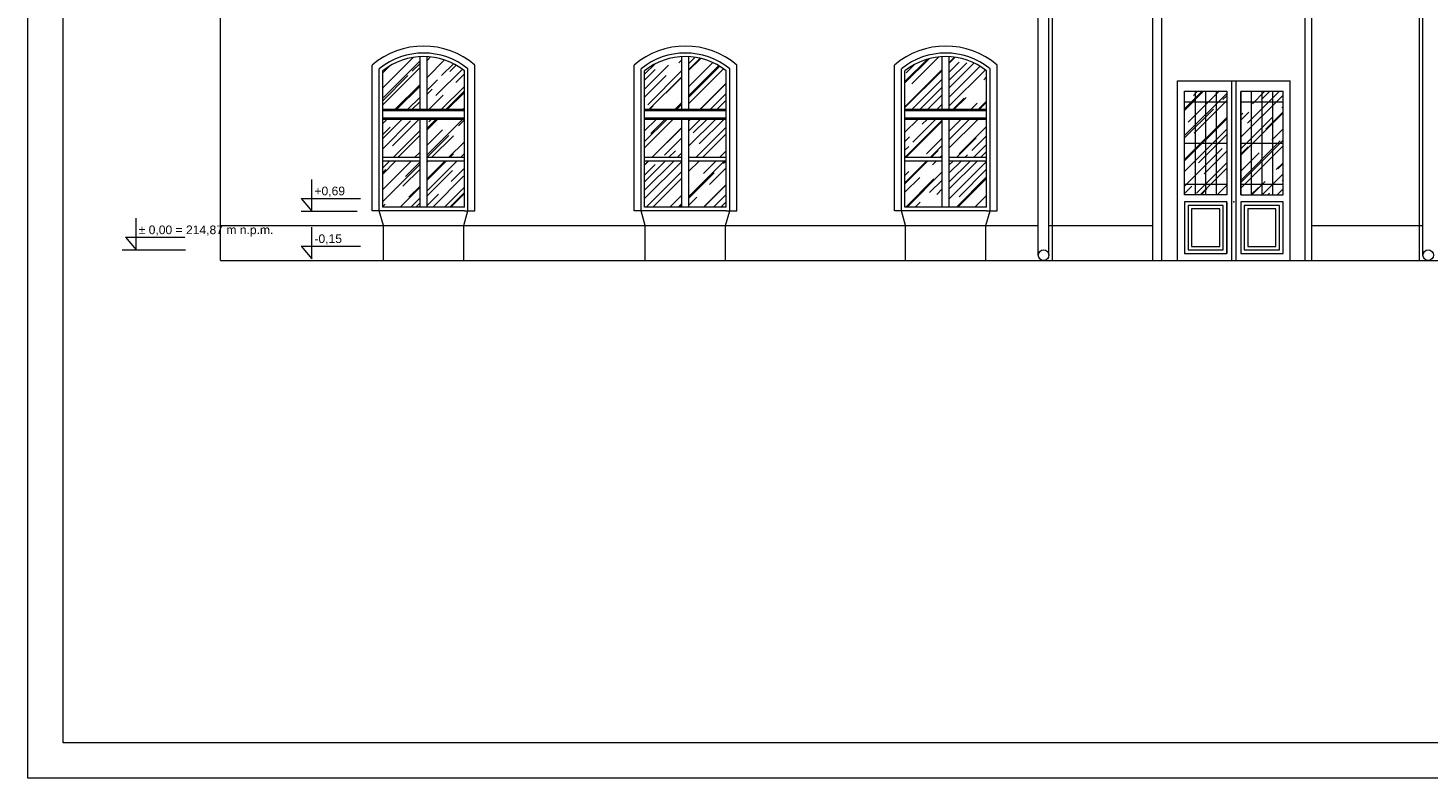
# Model space of a CAD drawing. Header units: millimetres. Extents: x -5254 to 173417, y -28809 to -6400.
# Tile 187 of 256: x 128606 to 130595, y -13364 to -12297. Entities that reach past the tile are written whole.
import ezdxf

# ---------------------------------------------------------------- set-up
doc = ezdxf.new("R2010")
doc.units = ezdxf.units.MM
for name, color, linetype, lineweight in [('mre_cienka', 7, 'Continuous', 15), ('mre_cienkie', 7, 'Continuous', 9), ('mre_drewno', 7, 'Continuous', 9), ('mre_koty', 7, 'Continuous', 13), ('mre_kraty', 7, 'Continuous', 15), ('mre_szyby', 7, 'Continuous', 13), ('mre_tabela', 7, 'Continuous', 20), ('mre_ściany', 7, 'Continuous', 20)]:
    doc.layers.add(name, color=color, linetype=linetype, lineweight=lineweight)
doc.styles.add('TABELKA', font='arial.ttf')

# ---------------------------------------------------------------- blocks, each defined once
blk = doc.blocks.new('KOTA')
at = {"color": 0}
for p, q in [((0, 0), (0, 50)), ((-16.6, 20), (76.8, 20)), ((-16.6, 20), (0, 0))]:
    blk.add_line(p, q, dxfattribs=at)
at = {"color": 0, "style": 'TABELKA', "flags": 4}
blk.add_attdef('POZIOM', (1.4, 25), '', height=13.7, rotation=360, dxfattribs=at)

msp = doc.modelspace()

# ---------------------------------------------------------------- hatches: boundary and pattern name
at = {"layer": 'mre_szyby'}
h = msp.add_hatch(dxfattribs=at)
h.set_pattern_fill('AR-RROOF', color=256, angle=45)
h.set_pattern_definition([(45, (103332.984, -13352.699), (21.552615, 57.47364), [381, -50.8, 127, -25.4]), (45, (103347.89, -13319.83), (-41.847994, 5.92697), [76.2, -8.382, 152.4, -19.05]), (45, (103326.698, -13328.452), (81.36112, 105.428207), [203.2, -35.56, 101.6, -25.4])])
h.paths.add_polyline_path([(129147.94, -11059.06, 0.4761905), (129084.94, -11059.06), (129084.94, -11086.58), (129147.94, -11086.58)])
h.paths.add_polyline_path([(129147.94, -11091.58), (129084.94, -11091.58), (129084.94, -11173.87), (129147.94, -11173.87)])
h.paths.add_polyline_path([(129147.94, -11178.87), (129084.94, -11178.87), (129084.94, -11262.7), (129147.94, -11262.7)])
h.paths.add_polyline_path([(129250.94, -11178.87), (129187.94, -11178.87), (129187.94, -11262.7), (129250.94, -11262.7)])
h.paths.add_polyline_path([(129250.94, -11091.58), (129187.94, -11091.58), (129187.94, -11173.87), (129250.94, -11173.87)])
h.paths.add_polyline_path([(129250.94, -11059.06, 0.4761905), (129187.94, -11059.06), (129187.94, -11086.58), (129250.94, -11086.58)])
h.paths.add_polyline_path([(129519.94, -11059.06, 0.4761905), (129456.94, -11059.06), (129456.94, -11086.58), (129519.94, -11086.58)])
h.paths.add_polyline_path([(129519.94, -11091.58), (129456.94, -11091.58), (129456.94, -11173.87), (129519.94, -11173.87)])
h.paths.add_polyline_path([(129519.94, -11178.87), (129456.94, -11178.87), (129456.94, -11262.7), (129519.94, -11262.7)])
h.paths.add_polyline_path([(129622.94, -11178.87), (129559.94, -11178.87), (129559.94, -11262.7), (129622.94, -11262.7)])
h.paths.add_polyline_path([(129622.94, -11091.58), (129559.94, -11091.58), (129559.94, -11173.87), (129622.94, -11173.87)])
h.paths.add_polyline_path([(129559.94, -11059.06), (129559.94, -11086.58), (129622.94, -11086.58), (129622.94, -11059.06, 0.4761905)])
h.paths.add_polyline_path([(129992.94, -11059.06, 0.4761905), (129929.94, -11059.06), (129929.94, -11086.58), (129992.94, -11086.58)])
h.paths.add_polyline_path([(129889.94, -11059.06, 0.4761905), (129826.94, -11059.06), (129826.94, -11086.58), (129889.94, -11086.58)])
h.paths.add_polyline_path([(129889.94, -11091.58), (129826.94, -11091.58), (129826.94, -11173.87), (129889.94, -11173.87)])
h.paths.add_polyline_path([(129992.94, -11091.58), (129929.94, -11091.58), (129929.94, -11173.87), (129992.94, -11173.87)])
h.paths.add_polyline_path([(129889.94, -11178.87), (129826.94, -11178.87), (129826.94, -11262.7), (129889.94, -11262.7)])
h.paths.add_polyline_path([(129992.94, -11178.87), (129929.94, -11178.87), (129929.94, -11262.7), (129992.94, -11262.7)])
h.paths.add_polyline_path([(129235.85, -11521.13, 0.1338619), (129172.85, -11501.23), (129172.85, -11576.41), (129235.85, -11576.41)])
h.paths.add_polyline_path([(129162.85, -11501.23, 0.1338619), (129099.85, -11521.13), (129099.85, -11576.41), (129162.85, -11576.41)])
h.paths.add_polyline_path([(129162.85, -11590.41), (129099.85, -11590.41), (129099.85, -11644.69), (129162.85, -11644.69)])
h.paths.add_polyline_path([(129162.85, -11663.71), (129162.85, -11649.69), (129099.85, -11649.69), (129099.85, -11715.13), (129162.85, -11715.13)])
h.paths.add_polyline_path([(129235.85, -11649.69), (129172.85, -11649.69), (129172.85, -11663.71), (129172.85, -11715.13), (129235.85, -11715.13)])
h.paths.add_polyline_path([(129235.85, -11590.41), (129172.85, -11590.41), (129172.85, -11644.69), (129235.85, -11644.69)])
h.paths.add_polyline_path([(129607.85, -11521.13, 0.1338619), (129544.85, -11501.23), (129544.85, -11576.41), (129607.85, -11576.41)])
h.paths.add_polyline_path([(129534.85, -11501.23, 0.1338619), (129471.85, -11521.13), (129471.85, -11576.41), (129534.85, -11576.41)])
h.paths.add_polyline_path([(129534.85, -11590.41), (129471.85, -11590.41), (129471.85, -11644.69), (129534.85, -11644.69)])
h.paths.add_polyline_path([(129607.85, -11590.41), (129544.85, -11590.41), (129544.85, -11644.69), (129607.85, -11644.69)])
h.paths.add_polyline_path([(129534.85, -11663.71), (129534.85, -11649.69), (129471.85, -11649.69), (129471.85, -11715.13), (129534.85, -11715.13)])
h.paths.add_polyline_path([(129607.85, -11649.69), (129544.85, -11649.69), (129544.85, -11663.71), (129544.85, -11715.13), (129607.85, -11715.13)])
h.paths.add_polyline_path([(129904.85, -11501.23, 0.1338619), (129841.85, -11521.13), (129841.85, -11576.41), (129904.85, -11576.41)])
h.paths.add_polyline_path([(129977.85, -11521.13, 0.1338619), (129914.85, -11501.23), (129914.85, -11576.41), (129977.85, -11576.41)])
h.paths.add_polyline_path([(129904.85, -11590.41), (129841.85, -11590.41), (129841.85, -11644.69), (129904.85, -11644.69)])
h.paths.add_polyline_path([(129977.85, -11590.41), (129914.85, -11590.41), (129914.85, -11644.69), (129977.85, -11644.69)])
h.paths.add_polyline_path([(129904.85, -11663.71), (129904.85, -11649.69), (129841.85, -11649.69), (129841.85, -11715.13), (129904.85, -11715.13)])
h.paths.add_polyline_path([(129977.85, -11649.69), (129914.85, -11649.69), (129914.85, -11663.71), (129914.85, -11715.13), (129977.85, -11715.13)])
h.paths.add_polyline_path([(129162.85, -11919.23, 0.1338619), (129099.85, -11939.13), (129099.85, -11994.41), (129162.85, -11994.41)])
h.paths.add_polyline_path([(129235.85, -11939.13, 0.1338619), (129172.85, -11919.23), (129172.85, -11994.41), (129235.85, -11994.41)])
h.paths.add_polyline_path([(129162.85, -12008.41), (129099.85, -12008.41), (129099.85, -12062.69), (129162.85, -12062.69)])
h.paths.add_polyline_path([(129235.85, -12008.41), (129172.85, -12008.41), (129172.85, -12062.69), (129235.85, -12062.69)])
h.paths.add_polyline_path([(129162.85, -12081.71), (129162.85, -12067.69), (129099.85, -12067.69), (129099.85, -12133.13), (129162.85, -12133.13)])
h.paths.add_polyline_path([(129235.85, -12067.69), (129172.85, -12067.69), (129172.85, -12081.71), (129172.85, -12133.13), (129235.85, -12133.13)])
h.paths.add_polyline_path([(129534.85, -11919.23, 0.1338619), (129471.85, -11939.13), (129471.85, -11994.41), (129534.85, -11994.41)])
h.paths.add_polyline_path([(129607.85, -11939.13, 0.1338619), (129544.85, -11919.23), (129544.85, -11994.41), (129607.85, -11994.41)])
h.paths.add_polyline_path([(129534.85, -12008.41), (129471.85, -12008.41), (129471.85, -12062.69), (129534.85, -12062.69)])
h.paths.add_polyline_path([(129607.85, -12008.41), (129544.85, -12008.41), (129544.85, -12062.69), (129607.85, -12062.69)])
h.paths.add_polyline_path([(129534.85, -12081.71), (129534.85, -12067.69), (129471.85, -12067.69), (129471.85, -12133.13), (129534.85, -12133.13)])
h.paths.add_polyline_path([(129607.85, -12067.69), (129544.85, -12067.69), (129544.85, -12081.71), (129544.85, -12133.13), (129607.85, -12133.13)])
h.paths.add_polyline_path([(129904.85, -11919.23, 0.1338619), (129841.85, -11939.13), (129841.85, -11994.41), (129904.85, -11994.41)])
h.paths.add_polyline_path([(129977.85, -11939.13, 0.1338619), (129914.85, -11919.23), (129914.85, -11994.41), (129977.85, -11994.41)])
h.paths.add_polyline_path([(129904.85, -12008.41), (129841.85, -12008.41), (129841.85, -12062.69), (129904.85, -12062.69)])
h.paths.add_polyline_path([(129977.85, -12008.41), (129914.85, -12008.41), (129914.85, -12062.69), (129977.85, -12062.69)])
h.paths.add_polyline_path([(129904.85, -12081.71), (129904.85, -12067.69), (129841.85, -12067.69), (129841.85, -12133.13), (129904.85, -12133.13)])
h.paths.add_polyline_path([(129977.85, -12067.69), (129914.85, -12067.69), (129914.85, -12081.71), (129914.85, -12133.13), (129977.85, -12133.13)])
h.paths.add_polyline_path([(129162.85, -12338.26, 0.1539387), (129109.85, -12358.13), (129109.85, -12413.41), (129162.85, -12413.41)])
h.paths.add_polyline_path([(129225.85, -12358.13, 0.1539387), (129172.85, -12338.26), (129172.85, -12413.41), (129225.85, -12413.41)])
h.paths.add_polyline_path([(129162.85, -12427.41), (129109.85, -12427.41), (129109.85, -12481.69), (129162.85, -12481.69)])
h.paths.add_polyline_path([(129225.85, -12427.41), (129172.85, -12427.41), (129172.85, -12481.69), (129225.85, -12481.69)])
h.paths.add_polyline_path([(129162.85, -12500.71), (129162.85, -12486.69), (129109.85, -12486.69), (129109.85, -12552.13), (129162.85, -12552.13)])
h.paths.add_polyline_path([(129225.85, -12486.69), (129172.85, -12486.69), (129172.85, -12500.71), (129172.85, -12552.13), (129225.85, -12552.13)])
h.paths.add_polyline_path([(129534.85, -12338.26, 0.1539387), (129481.85, -12358.13), (129481.85, -12413.41), (129534.85, -12413.41)])
h.paths.add_polyline_path([(129597.85, -12358.13, 0.1539387), (129544.85, -12338.26), (129544.85, -12413.41), (129597.85, -12413.41)])
h.paths.add_polyline_path([(129534.85, -12427.41), (129481.85, -12427.41), (129481.85, -12481.69), (129534.85, -12481.69)])
h.paths.add_polyline_path([(129597.85, -12427.41), (129544.85, -12427.41), (129544.85, -12481.69), (129597.85, -12481.69)])
h.paths.add_polyline_path([(129534.85, -12500.71), (129534.85, -12486.69), (129481.85, -12486.69), (129481.85, -12552.13), (129534.85, -12552.13)])
h.paths.add_polyline_path([(129597.85, -12486.69), (129544.85, -12486.69), (129544.85, -12500.71), (129544.85, -12552.13), (129597.85, -12552.13)])
h.paths.add_polyline_path([(129904.85, -12338.26, 0.1539387), (129851.85, -12358.13), (129851.85, -12413.41), (129904.85, -12413.41)])
h.paths.add_polyline_path([(129967.85, -12358.13, 0.1539387), (129914.85, -12338.26), (129914.85, -12413.41), (129967.85, -12413.41)])
h.paths.add_polyline_path([(129904.85, -12427.41), (129851.85, -12427.41), (129851.85, -12481.69), (129904.85, -12481.69)])
h.paths.add_polyline_path([(129967.85, -12427.41), (129914.85, -12427.41), (129914.85, -12481.69), (129967.85, -12481.69)])
h.paths.add_polyline_path([(129904.85, -12500.71), (129904.85, -12486.69), (129851.85, -12486.69), (129851.85, -12552.13), (129904.85, -12552.13)])
h.paths.add_polyline_path([(129967.85, -12486.69), (129914.85, -12486.69), (129914.85, -12500.71), (129914.85, -12552.13), (129967.85, -12552.13)])
h.paths.add_polyline_path([(130814.35, -12486.69), (130761.35, -12486.69), (130761.35, -12500.71), (130761.35, -12552.13), (130814.35, -12552.13)])
h.paths.add_polyline_path([(130751.35, -12500.71), (130751.35, -12486.69), (130698.35, -12486.69), (130698.35, -12552.13), (130751.35, -12552.13)])
h.paths.add_polyline_path([(130751.35, -12427.41), (130698.35, -12427.41), (130698.35, -12481.69), (130751.35, -12481.69)])
h.paths.add_polyline_path([(130814.35, -12427.41), (130761.35, -12427.41), (130761.35, -12481.69), (130814.35, -12481.69)])
h.paths.add_polyline_path([(130814.35, -12358.13, 0.1539387), (130761.35, -12338.26), (130761.35, -12413.41), (130814.35, -12413.41)])
h.paths.add_polyline_path([(130751.35, -12338.26, 0.1539387), (130698.35, -12358.13), (130698.35, -12413.41), (130751.35, -12413.41)])
h = msp.add_hatch(dxfattribs=at)
h.set_pattern_fill('AR-RROOF', color=256, angle=45)
h.set_pattern_definition([(45, (103332.984, -14401.434), (21.552615, 57.47364), [381, -50.8, 127, -25.4]), (45, (103347.89, -14368.567), (-41.847994, 5.92697), [76.2, -8.382, 152.4, -19.05]), (45, (103326.698, -14377.188), (81.36112, 105.428207), [203.2, -35.56, 101.6, -25.4])])
h.paths.add_polyline_path([(130309.03, -12387.39), (130249.03, -12387.39), (130249.03, -12534.56), (130309.03, -12534.56)])
h.paths.add_polyline_path([(130389.03, -12387.39), (130329.03, -12387.39), (130329.03, -12534.56), (130389.03, -12534.56)])

# ---------------------------------------------------------------- linework, layer by layer
at = {"layer": 'mre_cienka'}
for points in [[(130041.35, -12620.39), (130041.35, -10817.96)], [(130056.35, -12620.39), (130056.35, -11713.96)], [(130587.85, -12620.39), (130587.85, -11713.96)]]:
    msp.add_lwpolyline(points, dxfattribs=at)
for centre in [(130048.85, -12620.39), (130595.35, -12620.39)]:
    msp.add_circle(centre, 7.5, dxfattribs=at)
at = {"layer": 'mre_cienkie'}
for points in [[(129094.85, -12552.13), (129094.85, -12350.24)], [(129240.85, -12552.13), (129240.85, -12350.24)], [(129466.85, -12552.13), (129466.85, -12350.24)], [(129612.85, -12552.13), (129612.85, -12350.24)], [(129836.85, -12552.13), (129836.85, -12350.24)], [(129982.85, -12552.13), (129982.85, -12350.24)], [(128994.08, -12557.78), (129073.45, -12557.78)], [(129104.94, -12557.13), (129094.85, -12557.13), (129094.85, -12552.13)], [(129110.85, -12578.34), (129104.94, -12557.26)], [(129224.85, -12578.34), (129230.85, -12557.13)], [(129230.85, -12557.13), (129240.85, -12557.13), (129240.85, -12552.13)], [(129476.94, -12557.13), (129466.85, -12557.13), (129466.85, -12552.13)], [(129482.85, -12578.34), (129476.94, -12557.26)], [(129596.85, -12578.34), (129602.85, -12557.13)], [(129602.85, -12557.13), (129612.85, -12557.13), (129612.85, -12552.13)], [(129846.94, -12557.13), (129836.85, -12557.13), (129836.85, -12552.13)], [(129852.85, -12578.34), (129846.94, -12557.26)], [(129966.85, -12578.34), (129972.85, -12557.13)], [(129972.85, -12557.13), (129982.85, -12557.13), (129982.85, -12552.13)], [(128879.35, -12578.34), (130041.35, -12578.34)], [(129110.85, -12627.89), (129110.85, -12578.34)], [(129224.85, -12627.89), (129224.85, -12578.34)], [(129482.85, -12627.89), (129482.85, -12578.34)], [(129596.85, -12627.89), (129596.85, -12578.34)], [(129852.85, -12627.89), (129852.85, -12578.34)], [(129966.85, -12627.89), (129966.85, -12578.34)], [(130056.35, -12578.34), (130203.56, -12578.34)], [(130429.35, -12578.34), (130587.85, -12578.34)], [(128739.63, -12613.02), (128829.56, -12613.02)]]:
    msp.add_lwpolyline(points, dxfattribs=at)
for centre in [(129167.85, -12434.96), (129539.85, -12434.96), (129909.85, -12434.96)]:
    msp.add_arc(centre, 111.83, 49.24927, 130.75073, dxfattribs=at)
at = {"layer": 'mre_drewno'}
for p, q in [((130239.03, -12627.89), (130239.03, -12372.39)), ((130316.03, -12372.39), (130316.03, -12627.89)), ((130322.03, -12372.39), (130322.03, -12627.89)), ((130399.03, -12627.89), (130399.03, -12372.39)), ((130249.03, -12534.56), (130249.03, -12387.39)), ((130309.03, -12387.39), (130309.03, -12534.56)), ((130309.03, -12387.39), (130309.03, -12534.56)), ((130329.03, -12387.58), (130329.03, -12534.56)), ((130329.03, -12534.56), (130329.03, -12387.58)), ((130389.03, -12534.56), (130389.03, -12387.39)), ((130309.03, -12534.56), (130249.03, -12534.56)), ((130309.03, -12544.56), (130249.03, -12544.56)), ((130309.03, -12544.56), (130309.03, -12617.89)), ((130329.03, -12534.56), (130389.03, -12534.56)), ((130329.03, -12544.56), (130329.03, -12617.89))]:
    msp.add_line(p, q, dxfattribs=at)
for points in [[(129162.85, -12415.41), (129162.85, -12338.23)], [(129172.85, -12415.41), (129172.85, -12338.23)], [(129534.85, -12415.41), (129534.85, -12338.23)], [(129544.85, -12415.41), (129544.85, -12338.23)], [(129904.85, -12415.41), (129904.85, -12338.23)], [(129914.85, -12415.41), (129914.85, -12338.23)], [(129104.85, -12358.13), (129104.85, -12355.43)], [(129104.85, -12552.13), (129104.85, -12358.13)], [(129109.85, -12552.13), (129109.85, -12358.13)], [(129225.85, -12552.13), (129225.85, -12358.13)], [(129230.85, -12358.13), (129230.85, -12355.43)], [(129230.85, -12552.13), (129230.85, -12358.13)], [(129476.85, -12358.13), (129476.85, -12355.43)], [(129476.85, -12552.13), (129476.85, -12358.13)], [(129481.85, -12552.13), (129481.85, -12358.13)], [(129597.85, -12552.13), (129597.85, -12358.13)], [(129602.85, -12358.13), (129602.85, -12355.43)], [(129602.85, -12552.13), (129602.85, -12358.13)], [(129846.85, -12358.13), (129846.85, -12355.43)], [(129846.85, -12552.13), (129846.85, -12358.13)], [(129851.85, -12552.13), (129851.85, -12358.13)], [(129967.85, -12552.13), (129967.85, -12358.13)], [(129972.85, -12358.13), (129972.85, -12355.43)], [(129972.85, -12552.13), (129972.85, -12358.13)], [(130239.03, -12372.39), (130399.03, -12372.39)], [(130249.03, -12387.39), (130309.03, -12387.39)], [(130329.03, -12387.39), (130389.03, -12387.39)], [(129225.85, -12413.41), (129109.85, -12413.41)], [(129225.85, -12415.41), (129109.85, -12415.41)], [(129225.85, -12425.41), (129109.85, -12425.41)], [(129225.85, -12427.41), (129109.85, -12427.41)], [(129162.85, -12500.71), (129162.85, -12425.41)], [(129172.85, -12500.71), (129172.85, -12425.41)], [(129597.85, -12413.41), (129481.85, -12413.41)], [(129597.85, -12415.41), (129481.85, -12415.41)], [(129597.85, -12425.41), (129481.85, -12425.41)], [(129597.85, -12427.41), (129481.85, -12427.41)], [(129534.85, -12500.71), (129534.85, -12425.41)], [(129544.85, -12500.71), (129544.85, -12425.41)], [(129967.85, -12413.41), (129851.85, -12413.41)], [(129967.85, -12415.41), (129851.85, -12415.41)], [(129967.85, -12425.41), (129851.85, -12425.41)], [(129967.85, -12427.41), (129851.85, -12427.41)], [(129904.85, -12500.71), (129904.85, -12425.41)], [(129914.85, -12500.71), (129914.85, -12425.41)], [(129162.85, -12481.69), (129109.85, -12481.69)], [(129162.85, -12486.69), (129109.85, -12486.69)], [(129225.85, -12481.69), (129172.85, -12481.69)], [(129225.85, -12486.69), (129172.85, -12486.69)], [(129534.85, -12481.69), (129481.85, -12481.69)], [(129534.85, -12486.69), (129481.85, -12486.69)], [(129597.85, -12481.69), (129544.85, -12481.69)], [(129597.85, -12486.69), (129544.85, -12486.69)], [(129904.85, -12481.69), (129851.85, -12481.69)], [(129904.85, -12486.69), (129851.85, -12486.69)], [(129967.85, -12481.69), (129914.85, -12481.69)], [(129967.85, -12486.69), (129914.85, -12486.69)], [(129162.85, -12552.13), (129162.85, -12500.71)], [(129172.85, -12552.13), (129172.85, -12500.71)], [(129534.85, -12552.13), (129534.85, -12500.71)], [(129544.85, -12552.13), (129544.85, -12500.71)], [(129904.85, -12552.13), (129904.85, -12500.71)], [(129914.85, -12552.13), (129914.85, -12500.71)], [(129109.85, -12557.13), (129104.94, -12557.13), (129104.85, -12552.13)], [(129225.85, -12552.13), (129109.85, -12552.13)], [(129225.85, -12557.13), (129109.85, -12557.13)], [(129223.63, -12557.13), (129112.06, -12557.13)], [(129225.85, -12557.13), (129230.85, -12557.13), (129230.85, -12552.13)], [(129481.85, -12557.13), (129476.94, -12557.13), (129476.85, -12552.13)], [(129597.85, -12552.13), (129481.85, -12552.13)], [(129597.85, -12557.13), (129481.85, -12557.13)], [(129595.63, -12557.13), (129484.06, -12557.13)], [(129597.85, -12557.13), (129602.85, -12557.13), (129602.85, -12552.13)], [(129851.85, -12557.13), (129846.94, -12557.13), (129846.85, -12552.13)], [(129967.85, -12552.13), (129851.85, -12552.13)], [(129967.85, -12557.13), (129851.85, -12557.13)], [(129965.63, -12557.13), (129854.06, -12557.13)], [(129967.85, -12557.13), (129972.85, -12557.13), (129972.85, -12552.13)]]:
    msp.add_lwpolyline(points, dxfattribs=at)
for points in [[(130249.03, -12617.89), (130309.03, -12617.89), (130309.03, -12544.56), (130249.03, -12544.56)], [(130254.03, -12612.89), (130304.03, -12612.89), (130304.03, -12549.56), (130254.03, -12549.56)], [(130329.03, -12617.89), (130389.03, -12617.89), (130389.03, -12544.56), (130329.03, -12544.56)], [(130334.03, -12612.89), (130384.03, -12612.89), (130384.03, -12549.56), (130334.03, -12549.56)], [(130259.03, -12607.89), (130299.03, -12607.89), (130299.03, -12554.56), (130259.03, -12554.56)], [(130339.03, -12607.89), (130379.03, -12607.89), (130379.03, -12554.56), (130339.03, -12554.56)]]:
    msp.add_lwpolyline(points, close=True, dxfattribs=at)
for centre, radius, start, end in [((129167.85, -12433.24), 100.12, 51.00389, 128.99611), ((129539.85, -12433.24), 100.12, 51.00389, 128.99611), ((129909.85, -12433.24), 100.12, 51.00389, 128.99611), ((129167.85, -12432.23), 94.1, 51.94879, 128.05121), ((129539.85, -12432.23), 94.1, 51.94879, 128.05121), ((129909.85, -12432.23), 94.1, 51.94879, 128.05121)]:
    msp.add_arc(centre, radius, start, end, dxfattribs=at)
msp.add_point((130319.03, -12544.56), dxfattribs=at)
at = {"layer": 'mre_kraty'}
for points in [[(130264.03, -12387.39), (130264.03, -12534.56)], [(130279.03, -12387.39), (130279.03, -12534.56)], [(130294.03, -12387.39), (130294.03, -12534.56)], [(130343.92, -12387.39), (130343.92, -12534.56)], [(130358.92, -12387.39), (130358.92, -12534.56)], [(130373.92, -12387.39), (130373.92, -12534.56)], [(130249.13, -12402.39), (130309.13, -12402.39)], [(130329.03, -12402.39), (130389.03, -12402.39)], [(130249.03, -12460.97), (130309.03, -12460.97)], [(130328.92, -12460.97), (130388.92, -12460.97)], [(130249.03, -12519.56), (130309.03, -12519.56)], [(130328.92, -12519.56), (130388.92, -12519.56)]]:
    msp.add_lwpolyline(points, dxfattribs=at)
at = {"layer": 'mre_tabela'}
for points in [[(128605.79, -10393.59), (132605.32, -10393.59), (132605.32, -13363.59), (128605.79, -13363.59)], [(128655.79, -10443.59), (132555.32, -10443.59), (132555.32, -13313.59), (128655.79, -13313.59)]]:
    msp.add_lwpolyline(points, close=True, dxfattribs=at)
at = {"layer": 'mre_ściany'}
for p, q in [((130217.06, -12627.89), (130217.06, -11733.96)), ((130420.35, -12627.89), (130420.35, -11733.96))]:
    msp.add_line(p, q, dxfattribs=at)
for points in [[(128879.35, -12627.89), (128879.35, -10721.19)], [(130061.35, -12627.89), (130061.35, -12223.6)], [(130203.56, -12229.66), (130203.56, -12627.89)], [(130429.35, -12229.61), (130429.35, -12627.89)], [(130582.85, -12627.89), (130582.85, -12223.61)], [(128879.35, -12627.89), (131786.85, -12627.89)]]:
    msp.add_lwpolyline(points, dxfattribs=at)

# ---------------------------------------------------------------- block references
at = {"layer": 'mre_koty'}
ref = msp.add_blockref('KOTA', (129009.03, -12557.78), dxfattribs=dict(at, xscale=0.8999999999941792, yscale=0.8999999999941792, zscale=0.6))
ref.add_attrib('POZIOM', '+0,69', (129012.77, -12535.28), dxfattribs={"layer": '0', "height": 12.303, "style": 'TABELKA', "flags": 4})
ref = msp.add_blockref('KOTA', (128759.3, -12613.02), dxfattribs=dict(at, xscale=0.8999999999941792, yscale=0.8999999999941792, zscale=0.6))
ref.add_attrib('POZIOM', '%%p 0,00 = 214,87 m n.p.m.', (128763.04, -12590.52), dxfattribs={"layer": '0', "height": 12.3031, "style": 'TABELKA', "flags": 4})
ref = msp.add_blockref('KOTA', (129009.03, -12625.62), dxfattribs=dict(at, xscale=0.8999999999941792, yscale=0.8999999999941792, zscale=0.6))
ref.add_attrib('POZIOM', '-0,15', (129012.77, -12603.12), dxfattribs={"layer": '0', "height": 12.303, "style": 'TABELKA', "flags": 4})

doc.saveas('drawing.dxf')
